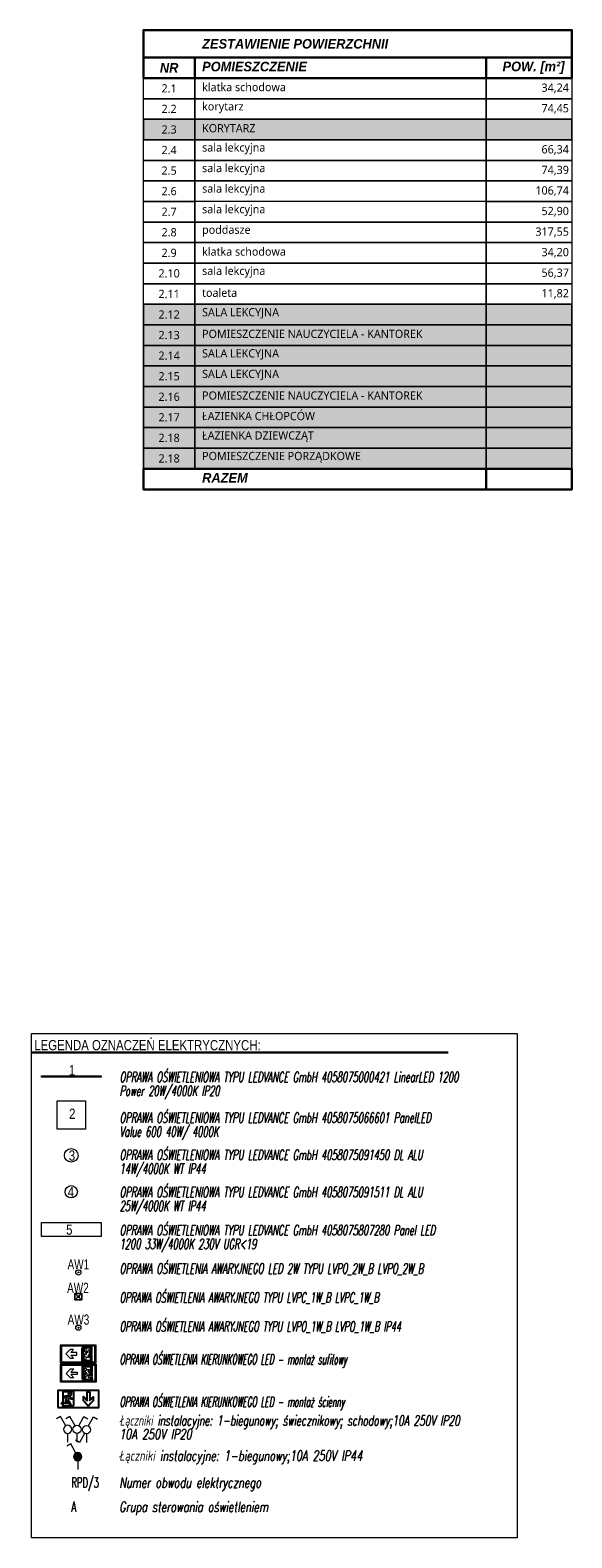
# Model space of a CAD drawing. Header units: millimetres. Extents: x 85284 to 143915, y -66821 to -28273.
# Tile 23 of 31: x 130649 to 131709, y -65518 to -62565. Entities that reach past the tile are written whole.
import ezdxf

# ---------------------------------------------------------------- set-up
doc = ezdxf.new("R2010")
doc.units = ezdxf.units.MM
doc.layers.get('0').update_dxf_attribs({"color": 251, "lineweight": 9})
doc.layers.add('AX - OPRAWY KIERUNKOWE', color=110, linetype='Continuous')
doc.layers.add('Warstwa 1', color=3, linetype='Continuous')
for name, color, linetype, lineweight in [('IE_LEGENDA', 7, 'Continuous', 13), ('IE_Numer centralki', 3, 'Continuous', 13), ('IE_Numery obw ośw hala', 6, 'Continuous', 13), ('IE_Opisy', 7, 'Continuous', 15), ('IE_Oświetlenie awaryjne', 1, 'Continuous', 13), ('IE_Oświetlenie podstawowe', 4, 'Continuous', 13), ('IE_Łączniki', 5, 'Continuous', 15), ('opis..KF', 251, 'Continuous', 9), ('Oświetlenie ewakuacyjne', 3, 'Continuous', 15), ('ściana pro..KF', 251, 'Continuous', 9)]:
    doc.layers.add(name, color=color, linetype=linetype, lineweight=lineweight)
doc.styles.add('ARCH', font='segoeuil.ttf')
doc.styles.add('arial', font='arial.ttf')
doc.styles.add('Opisowy', font='arial.ttf')
doc.styles.add('SIMLPEX', font='simplex.shx')
doc.styles.add('SIMPLEX', font='simplex', dxfattribs={"width": 0.85})
doc.styles.get("Standard").update_dxf_attribs({"font": 'arial.ttf'})

# ---------------------------------------------------------------- blocks, each defined once
blk = doc.blocks.new('Oprawa AW2')
at = {"layer": 'IE_Oświetlenie awaryjne'}
h = blk.add_hatch(color=0, dxfattribs=at)
h.dxf.hatch_style = 1
h.paths.add_polyline_path([(1, 6.6, 1), (-1, 6.6, 1)])
h = blk.add_hatch(color=0, dxfattribs=at)
h.dxf.hatch_style = 1
h.paths.add_polyline_path([(1.4, 8), (1.3, 8), (1.3, 7.8), (1.4, 7.8)])
h = blk.add_hatch(color=0, dxfattribs=at)
h.dxf.hatch_style = 1
h.paths.add_polyline_path([(1.4, 7.8), (1.3, 7.8), (1.3, 7.6), (1.4, 7.6)])
at = {"layer": 'IE_Oświetlenie awaryjne', "color": 0}
for points in [[(-6.1, 13.2), (6.1, 13.2, -0.414214), (6.6, 12.7), (6.6, 0.5, -0.414214), (6.1, 0), (-6.1, 0, -0.414214), (-6.6, 0.5), (-6.6, 12.7, -0.414214)], [(-6.1, 12.9), (6.1, 12.9, -0.414214), (6.3, 12.7), (6.3, 0.5, -0.414214), (6.1, 0.2), (-6.1, 0.2, -0.414214), (-6.4, 0.5), (-6.4, 12.7, -0.414214)]]:
    blk.add_lwpolyline(points, format="xyb", close=True, dxfattribs=at)
for points in [[(-6.3, 12.9), (-1.8, 8.4)], [(-1.8, 4.8), (-6.3, 0.3)], [(1.3, 7.8), (1.4, 7.8)], [(1.8, 8.4), (6.3, 12.9)], [(1.8, 4.8), (6.3, 0.3)]]:
    blk.add_lwpolyline(points, dxfattribs=at)
for points in [[(-1.8, 4.8), (-1.8, 8.4), (1.8, 8.4), (1.8, 4.8)], [(-1.6, 5), (-1.6, 8.1), (1.5, 8.1), (1.5, 5)], [(1.3, 8), (1.3, 7.6), (1.4, 7.6), (1.4, 8)]]:
    blk.add_lwpolyline(points, close=True, dxfattribs=at)
blk.add_circle((0, 6.6), 1, dxfattribs=at)
at = {"layer": 'IE_Oświetlenie awaryjne', "color": 0, "insert": (-22.1, 33.8), "char_height": 20, "width": 20.191, "attachment_point": 1, "style": 'Opisowy'}
blk.add_mtext('{\\W0.7;AW2}', dxfattribs=at)
blk = doc.blocks.new('Oprawa AW3')
at = {"layer": 'IE_Oświetlenie awaryjne'}
h = blk.add_hatch(color=0, dxfattribs=at)
h.dxf.hatch_style = 1
edge = h.paths.add_edge_path()
edge.add_arc((0, 0), 0.5, 0, 360)
h = blk.add_hatch(color=0, dxfattribs=at)
h.dxf.hatch_style = 1
h.paths.add_polyline_path([(0.7, 0.2), (0.6, 0.2), (0.6, 0), (0.7, 0)])
h = blk.add_hatch(color=0, dxfattribs=at)
h.dxf.hatch_style = 1
h.paths.add_polyline_path([(0.7, 0), (0.6, 0), (0.6, -0.2), (0.7, -0.2)])
at = {"layer": 'IE_Oświetlenie awaryjne', "color": 0}
blk.add_lwpolyline([(0.6, 0.2), (0.6, -0.2), (0.7, -0.2), (0.7, 0.2)], close=True, dxfattribs=at)
blk.add_lwpolyline([(0.6, 0), (0.7, 0)], dxfattribs=at)
for radius in [5.05, 1, 0.5]:
    blk.add_circle((0, 0), radius, dxfattribs=at)
at = {"layer": 'IE_Oświetlenie awaryjne', "color": 0, "insert": (-21, 25.8), "char_height": 20, "width": 20.191, "attachment_point": 1, "style": 'Opisowy'}
blk.add_mtext('{\\W0.7;AW3}', dxfattribs=at)
blk = doc.blocks.new('Oprawa AW4')
at = {"layer": 'IE_Oświetlenie awaryjne'}
h = blk.add_hatch(color=0, dxfattribs=at)
h.dxf.hatch_style = 1
edge = h.paths.add_edge_path()
edge.add_arc((0, 0), 0.5, 0, 360)
h = blk.add_hatch(color=0, dxfattribs=at)
h.dxf.hatch_style = 1
h.paths.add_polyline_path([(0.7, 0.2), (0.6, 0.2), (0.6, 0), (0.7, 0)])
h = blk.add_hatch(color=0, dxfattribs=at)
h.dxf.hatch_style = 1
h.paths.add_polyline_path([(0.7, 0), (0.6, 0), (0.6, -0.2), (0.7, -0.2)])
at = {"layer": 'IE_Oświetlenie awaryjne', "color": 0}
blk.add_lwpolyline([(0.6, 0.2), (0.6, -0.2), (0.7, -0.2), (0.7, 0.2)], close=True, dxfattribs=at)
blk.add_lwpolyline([(0.6, 0), (0.7, 0)], dxfattribs=at)
for radius in [5.05, 1, 0.5]:
    blk.add_circle((0, 0), radius, dxfattribs=at)
at = {"layer": 'IE_Oświetlenie awaryjne', "color": 0, "insert": (-21.2, 25.9), "char_height": 20, "width": 20.191, "attachment_point": 1, "style": 'Opisowy'}
blk.add_mtext('{\\W0.7;AW1}', dxfattribs=at)
blk = doc.blocks.new('05')
at = {"color": 3}
blk.add_lwpolyline([(1327.8, 960.1), (1335, 960.1), (1335, 950.2), (1334.6, 949.8), (1327.4, 949.8), (1327.8, 950.2), (1327.8, 951.4), (1326.5, 951.4), (1327.2, 952.4), (1327.8, 952.4)], close=True, dxfattribs=at)
at = {"layer": 'Warstwa 1', "color": 3}
blk.add_lwpolyline([(1324.1, 948.9), (1352.9, 948.9), (1352.9, 960.9), (1324.1, 960.9), (1324.1, 948.9)], close=True, dxfattribs=at)
blk.add_ellipse((1332.5, 958.3), major_axis=(0, 0.954), ratio=0.992037, dxfattribs=at)
for points, knots in [([(1335, 955.5), (1335, 955.5), (1333.6, 955.5), (1333.6, 955.5), (1333.6, 955.5), (1333.6, 955.5), (1332.3, 957.2), (1332.3, 957.2), (1332.3, 957.2), (1332.3, 957.2), (1332.3, 957.2), (1332.3, 957.2), (1332.3, 957.2), (1331.7, 957.2), (1331.7, 957.2), (1331.7, 957.2), (1331.7, 957.2), (1331.7, 957.2), (1329.3, 957.2), (1329.3, 957.2), (1329.3, 957.2), (1329.3, 957.2), (1328.3, 956), (1328.3, 956), (1328.3, 956), (1328.3, 956), (1328.8, 955.6), (1328.8, 955.6), (1328.8, 955.6), (1328.8, 955.6), (1329.6, 956.5), (1329.6, 956.5), (1329.6, 956.5), (1329.6, 956.5), (1331.1, 956.5), (1331.1, 956.5), (1331.1, 956.5), (1331.1, 956.5), (1329.7, 954.6), (1329.7, 954.6), (1329.7, 954.6), (1329.7, 954.6), (1329.7, 952.2), (1329.7, 952.2), (1329.7, 952.2), (1329.7, 952.2), (1327.3, 952.2), (1327.3, 952.2), (1327.3, 952.2), (1327.3, 952.2), (1326.8, 951.6), (1326.8, 951.6), (1326.8, 951.6), (1326.8, 951.6), (1330.6, 951.6), (1330.6, 951.6), (1330.6, 951.6), (1330.6, 951.6), (1330.6, 953.6), (1330.6, 953.6), (1330.6, 953.6), (1330.6, 953.6), (1330.8, 953.6), (1330.8, 953.6), (1330.8, 953.6), (1330.8, 953.6), (1332.7, 950.4), (1332.7, 950.4), (1332.7, 950.4), (1332.7, 950.4), (1333.6, 950.4), (1333.6, 950.4), (1333.6, 950.4), (1333.6, 950.4), (1331.3, 954.1), (1331.3, 954.1), (1331.3, 954.1), (1331.3, 954.1), (1331.3, 954.1), (1331.3, 954.1), (1331.3, 954.1), (1331.3, 954.1), (1332.4, 955.8), (1332.4, 955.8), (1332.4, 955.8), (1332.4, 955.8), (1333.4, 954.8), (1333.4, 954.8), (1333.4, 954.8), (1333.4, 954.8), (1335, 954.8), (1335, 954.8), (1335, 954.8), (1335, 954.8), (1335, 955.5), (1335, 955.5)], [0, 0, 0, 0, 0.041667, 0.041667, 0.041667, 0.0625, 0.083333, 0.083333, 0.083333, 0.104167, 0.125, 0.125, 0.125, 0.145833, 0.166667, 0.166667, 0.166667, 0.1875, 0.208333, 0.208333, 0.208333, 0.229167, 0.25, 0.25, 0.25, 0.270833, 0.291667, 0.291667, 0.291667, 0.3125, 0.333333, 0.333333, 0.333333, 0.354167, 0.375, 0.375, 0.375, 0.395833, 0.416667, 0.416667, 0.416667, 0.4375, 0.458333, 0.458333, 0.458333, 0.479167, 0.5, 0.5, 0.5, 0.520833, 0.541667, 0.541667, 0.541667, 0.5625, 0.583333, 0.583333, 0.583333, 0.604167, 0.625, 0.625, 0.625, 0.645833, 0.666667, 0.666667, 0.666667, 0.6875, 0.708333, 0.708333, 0.708333, 0.729167, 0.75, 0.75, 0.75, 0.770833, 0.791667, 0.791667, 0.791667, 0.8125, 0.833333, 0.833333, 0.833333, 0.854167, 0.875, 0.875, 0.875, 0.895833, 0.916667, 0.916667, 0.916667, 0.9375, 0.958333, 0.958333, 0.958333, 0.979167, 1, 1, 1, 1]), ([(1346.5, 960), (1346.5, 960), (1344.6, 960), (1344.6, 960), (1344.6, 960), (1344.6, 960), (1344.6, 953.8), (1344.6, 953.8), (1344.6, 953.8), (1344.6, 953.8), (1342.1, 956.6), (1342.1, 956.6), (1342.1, 956.6), (1342.1, 956.6), (1342.1, 953.6), (1342.1, 953.6), (1342.1, 953.6), (1342.1, 953.6), (1345.5, 949.8), (1345.5, 949.8), (1345.5, 949.8), (1345.5, 949.8), (1349, 953.6), (1349, 953.6), (1349, 953.6), (1349, 953.6), (1349, 956.5), (1349, 956.5), (1349, 956.5), (1349, 956.5), (1346.5, 953.8), (1346.5, 953.8), (1346.5, 953.8), (1346.5, 953.8), (1346.5, 960), (1346.5, 960)], [0, 0, 0, 0, 0.111111, 0.111111, 0.111111, 0.166667, 0.222222, 0.222222, 0.222222, 0.277778, 0.333333, 0.333333, 0.333333, 0.388889, 0.444444, 0.444444, 0.444444, 0.5, 0.555556, 0.555556, 0.555556, 0.611111, 0.666667, 0.666667, 0.666667, 0.722222, 0.777778, 0.777778, 0.777778, 0.833333, 0.888889, 0.888889, 0.888889, 0.944444, 1, 1, 1, 1]), ([(1333.6, 950.2), (1333.6, 950.2), (1332.7, 950.2), (1332.7, 950.2), (1332.7, 950.2), (1332.7, 950.2), (1332.4, 949.8), (1332.4, 949.8), (1332.4, 949.8), (1332.4, 949.8), (1333.3, 949.8), (1333.3, 949.8), (1333.3, 949.8), (1333.3, 949.8), (1333.6, 950.2), (1333.6, 950.2)], [0, 0, 0, 0, 0.25, 0.25, 0.25, 0.375, 0.5, 0.5, 0.5, 0.625, 0.75, 0.75, 0.75, 0.875, 1, 1, 1, 1])]:
    blk.add_open_spline(points, degree=3, knots=knots, dxfattribs=at)
blk = doc.blocks.new('Drzwi EW')
at = {"layer": 'Oświetlenie ewakuacyjne', "lineweight": 40}
for p, q in [((42.7, 30.4), (59.8, 30.4)), ((42.7, 15.9), (42.7, 30.4)), ((59.8, 30.4), (59.8, 18.9)), ((42.7, 4.8), (42.7, 16.3)), ((42.7, 4.8), (44.5, 3)), ((48.1, 3), (44.5, 3)), ((46.7, 4.4), (48.1, 3)), ((49.3, 4.4), (50.7, 3)), ((61.6, 3), (50.7, 3)), ((59.8, 17.1), (59.8, 10.9)), ((59.8, 8.2), (59.8, 4.8)), ((59.8, 4.8), (61.6, 3))]:
    blk.add_line(p, q, dxfattribs=at)
at = {"layer": 'Oświetlenie ewakuacyjne'}
for p, q in [((9.9, 16.3), (18.4, 25)), ((18.4, 7.6), (9.9, 16.3)), ((18.4, 25), (25.1, 25)), ((25.1, 7.6), (18.4, 7.6)), ((25.1, 25), (19.6, 18.7)), ((19.6, 18.7), (31.6, 18.7)), ((31.6, 13.9), (19.6, 13.9)), ((19.6, 13.9), (25.1, 7.6)), ((31.6, 18.7), (31.6, 13.9)), ((47.3, 18.6), (42.7, 18.6)), ((42.7, 16.3), (49.4, 16.3)), ((50.9, 15.6), (46.3, 11.9)), ((46.3, 11.9), (46.3, 4.8)), ((46.3, 4.8), (48.9, 4.8)), ((46.7, 4.4), (49.3, 4.4)), ((47.3, 21.7), (47.3, 18.6)), ((48.9, 10.5), (53.5, 14)), ((48.9, 4.8), (48.9, 10.5)), ((49.4, 16.3), (49.4, 18.4)), ((49.4, 18.4), (50.9, 15.6)), ((57, 23.5), (50.5, 23.5)), ((56.2, 15.6), (53.2, 21.1)), ((53.2, 21.1), (55.9, 21.1)), ((53.5, 14), (53.5, 8.2)), ((53.5, 8.2), (60.8, 8.2)), ((55.9, 21.1), (58.8, 16.5)), ((56.2, 10.9), (56.2, 15.6)), ((60.8, 10.9), (56.2, 10.9)), ((60.6, 17.6), (57, 23.5)), ((58.8, 16.5), (60.6, 17.6)), ((60.8, 8.2), (60.8, 10.9))]:
    blk.add_line(p, q, dxfattribs=at)
for points in [[(-0.9, 34.2), (69.1, 34.2), (69.1, -0.8), (-0.9, -0.8)], [(1.5, 32.3), (66.6, 32.3), (66.6, 1.2), (1.5, 1.2)]]:
    blk.add_lwpolyline(points, close=True, dxfattribs=at)
blk.add_circle((47.8, 24.5), 2.34, dxfattribs=at)
blk.add_arc((47.8, 24.5), 2.88, 259.4003, 339.1396, dxfattribs=at)
blk = doc.blocks.new('*U1124')
at = {"layer": 'Oświetlenie ewakuacyjne', "color": 1, "linetype": 'ByBlock'}
blk.add_blockref('Drzwi EW', (0.9, 0.8), dxfattribs=at)
blk = doc.blocks.new('*U1125')
at = {"layer": 'IE_Łączniki', "color": 0}
blk.add_line((0, 17), (0, 0), dxfattribs=at)
for points in [[(-13.7, 50), (-21.5, 45.5)], [(-3.5, 32.2), (-13.7, 50)], [(3.5, 32.2), (13.7, 50)], [(13.7, 50), (21.5, 45.5)]]:
    blk.add_lwpolyline(points, dxfattribs=at)
blk.add_circle((0, 25), 8, dxfattribs=at)
at = {"style": 'SIMLPEX', "width": 0.7, "flags": 4}
blk.add_attdef('STEROWANIE_1', (28.5, -5.5), '', height=20, rotation=360, dxfattribs=at)
at = {"layer": 'IE_Łączniki', "color": 0, "style": 'SIMLPEX', "width": 0.7, "flags": 4}
for tag, p in [('OBWÓD', (28.5, 44.5)), ('STEROWANIE', (28.5, 19.5))]:
    blk.add_attdef(tag, p, '', height=20, rotation=0.0872, dxfattribs=at)
blk = doc.blocks.new('*U1126')
at = {"layer": 'IE_Łączniki', "color": 0}
blk.add_line((0, 17), (0, 0), dxfattribs=at)
for points in [[(3.5, 32.2), (13.7, 50)], [(13.7, 50), (21.5, 45.5)]]:
    blk.add_lwpolyline(points, dxfattribs=at)
blk.add_circle((0, 25), 8, dxfattribs=at)
at = {"layer": 'IE_Łączniki', "color": 0, "style": 'SIMLPEX', "width": 0.7, "flags": 4}
for tag, p in [('OBWÓD', (28.5, 26.5)), ('STEROWANIE', (28.5, 3.2))]:
    blk.add_attdef(tag, p, '', height=20, rotation=0.0872, dxfattribs=at)
blk = doc.blocks.new('*U1127')
at = {"layer": 'IE_Łączniki', "color": 0}
blk.add_line((0, 34), (0, 0), dxfattribs=at)
for points in [[(7, 64.4), (27.4, 100)], [(27.4, 100), (43, 91)], [(-27.4, 0), (-43, 9)], [(-7, 35.6), (-27.4, 0)]]:
    blk.add_lwpolyline(points, dxfattribs=at)
blk.add_circle((0, 50), 16, dxfattribs=at)
at = {"layer": 'IE_Łączniki', "color": 0, "width": 0.7, "flags": 4}
for tag, p in [('OBWÓD', (57, 53.1)), ('STEROWANIE', (57.1, 6.4))]:
    blk.add_attdef(tag, p, '', height=40, rotation=0.08724, dxfattribs=at)
blk = doc.blocks.new('*U1128')
blk.add_hatch(color=256).paths.add_polyline_path([(8, 25, 1), (-8, 25, 1)])
at = {"layer": 'IE_Łączniki', "color": 0}
blk.add_line((0, 17), (0, 0), dxfattribs=at)
for points in [[(3.5, 32.2), (13.7, 50)], [(13.7, 50), (21.5, 45.5)]]:
    blk.add_lwpolyline(points, dxfattribs=at)
blk.add_circle((0, 25), 8, dxfattribs=at)
at = {"layer": 'IE_Łączniki', "color": 0, "style": 'SIMLPEX', "width": 0.7, "flags": 4}
for tag, p in [('OBWÓD', (28.5, 26.5)), ('STEROWANIE', (28.5, 3.2))]:
    blk.add_attdef(tag, p, '', height=20, rotation=0.0872, dxfattribs=at)
blk = doc.blocks.new('Oprawa 5.0')
at = {"layer": 'IE_Oświetlenie podstawowe', "color": 0, "linetype": 'ByBlock'}
blk.add_lwpolyline([(-58.3, 28), (58.2, 28), (58.2, 0), (-58.3, 0)], close=True, dxfattribs=at)
at = {"layer": 'IE_Oświetlenie podstawowe', "color": 0, "insert": (-10.2, 23.7), "char_height": 20, "width": 20.191, "attachment_point": 1, "style": 'Opisowy'}
blk.add_mtext('{\\W0.8;5}', dxfattribs=at)
blk = doc.blocks.new('Oprawa 2.0')
at = {"layer": 'IE_Oświetlenie podstawowe', "color": 0, "linetype": 'ByBlock'}
blk.add_lwpolyline([(-27.6, 55.3), (27.7, 55.3), (27.7, 0), (-27.6, 0)], close=True, dxfattribs=at)
at = {"layer": 'IE_Oświetlenie podstawowe', "color": 0, "insert": (-4.2, 39.9), "char_height": 20, "width": 20.191, "attachment_point": 1, "style": 'Opisowy'}
blk.add_mtext('{\\W0.8;2}', dxfattribs=at)
blk = doc.blocks.new('Oprawa 1.0')
at = {"layer": 'IE_Oświetlenie podstawowe', "color": 0, "linetype": 'ByBlock'}
blk.add_lwpolyline([(-58.5, 2), (58.5, 2), (58.5, 0), (-58.5, 0)], close=True, dxfattribs=at)
at = {"layer": 'IE_Oświetlenie podstawowe', "color": 0, "insert": (-4.8, 23.3), "char_height": 20, "width": 20.191, "attachment_point": 1, "style": 'Opisowy'}
blk.add_mtext('{\\W0.8;1}', dxfattribs=at)
blk = doc.blocks.new('Oprawa 3.0')
at = {"layer": 'IE_Oświetlenie podstawowe', "color": 0, "linetype": 'ByBlock'}
blk.add_circle((0, 0), 13.3, dxfattribs=at)
at = {"layer": 'IE_Oświetlenie podstawowe', "color": 0, "insert": (-4.8, 9.7), "char_height": 20, "width": 20.191, "attachment_point": 1, "style": 'Opisowy'}
blk.add_mtext('{\\W0.8;3}', dxfattribs=at)
blk = doc.blocks.new('Oprawa 4.0')
at = {"layer": 'IE_Oświetlenie podstawowe', "color": 0, "linetype": 'ByBlock'}
blk.add_circle((0, 0), 12, dxfattribs=at)
at = {"layer": 'IE_Oświetlenie podstawowe', "color": 0, "insert": (-6.9, 9.6), "char_height": 20, "width": 20.191, "attachment_point": 1, "style": 'Opisowy'}
blk.add_mtext('{\\W0.8;4}', dxfattribs=at)

msp = doc.modelspace()

# ---------------------------------------------------------------- hatches: boundary and pattern name
at = {"layer": 'ściana pro..KF', "linetype": 'ByBlock', "true_color": 0xbababa, "transparency": 33554595}
h = msp.add_hatch(color=9, dxfattribs=at)
h.dxf.hatch_style = 1
h.paths.add_polyline_path([(130870.5, -62779.8), (131709.3, -62779.8), (131709.3, -62739.5), (130870.5, -62739.5)])
h = msp.add_hatch(color=9, dxfattribs=at)
h.dxf.hatch_style = 1
h.paths.add_polyline_path([(130870.5, -63424), (131709.3, -63424), (131709.3, -63101.9), (130870.5, -63101.9)])

# ---------------------------------------------------------------- linework, layer by layer
at = {"layer": 'IE_LEGENDA', "color": 7}
msp.add_lwpolyline([(130651.3, -64529.6), (131602.4, -64529.6), (131602.4, -65517.6), (130651.3, -65517.6)], close=True, dxfattribs=at)
at = {"layer": 'IE_LEGENDA', "const_width": 5}
msp.add_lwpolyline([(130651.2, -64567.2), (131467.4, -64567.2)], dxfattribs=at)
at = {"layer": 'opis..KF', "lineweight": 30}
for points in [[(130870.5, -62618.8), (131709.3, -62618.8), (131709.3, -62565.1), (130870.5, -62565.1)], [(130870.5, -62618.8), (130971.1, -62618.8), (130971.1, -62659), (130870.5, -62659)], [(130971.1, -62618.8), (131541.5, -62618.8), (131541.5, -62659), (130971.1, -62659)], [(131541.5, -62618.8), (131709.3, -62618.8), (131709.3, -62659), (131541.5, -62659)], [(130870.5, -63424), (131541.5, -63424), (131541.5, -63464.3), (130870.5, -63464.3)], [(131541.5, -63424), (131709.3, -63424), (131709.3, -63464.3), (131541.5, -63464.3)]]:
    msp.add_lwpolyline(points, close=True, dxfattribs=at)
at = {"layer": 'opis..KF'}
for points in [[(130870.5, -62659), (130971.1, -62659), (130971.1, -62699.3), (130870.5, -62699.3)], [(130971.1, -62659), (131541.5, -62659), (131541.5, -62699.3), (130971.1, -62699.3)], [(131541.5, -62659), (131709.3, -62659), (131709.3, -62699.3), (131541.5, -62699.3)], [(130870.5, -62699.3), (130971.1, -62699.3), (130971.1, -62739.6), (130870.5, -62739.6)], [(130971.1, -62699.3), (131541.5, -62699.3), (131541.5, -62739.6), (130971.1, -62739.6)], [(131541.5, -62699.3), (131709.3, -62699.3), (131709.3, -62739.6), (131541.5, -62739.6)], [(130870.5, -62739.6), (130971.1, -62739.6), (130971.1, -62779.8), (130870.5, -62779.8)], [(130971.1, -62739.6), (131541.5, -62739.6), (131541.5, -62779.8), (130971.1, -62779.8)], [(131541.5, -62739.6), (131709.3, -62739.6), (131709.3, -62779.8), (131541.5, -62779.8)], [(130870.5, -62779.8), (130971.1, -62779.8), (130971.1, -62820.1), (130870.5, -62820.1)], [(130971.1, -62779.8), (131541.5, -62779.8), (131541.5, -62820.1), (130971.1, -62820.1)], [(131541.5, -62779.8), (131709.3, -62779.8), (131709.3, -62820.1), (131541.5, -62820.1)], [(130870.5, -62820.1), (130971.1, -62820.1), (130971.1, -62860.4), (130870.5, -62860.4)], [(130971.1, -62820.1), (131541.5, -62820.1), (131541.5, -62860.4), (130971.1, -62860.4)], [(131541.5, -62820.1), (131709.3, -62820.1), (131709.3, -62860.4), (131541.5, -62860.4)], [(130870.5, -62860.4), (130971.1, -62860.4), (130971.1, -62900.6), (130870.5, -62900.6)], [(130971.1, -62860.4), (131541.5, -62860.4), (131541.5, -62900.6), (130971.1, -62900.6)], [(131541.5, -62860.4), (131709.3, -62860.4), (131709.3, -62900.6), (131541.5, -62900.6)], [(130870.5, -62900.6), (130971.1, -62900.6), (130971.1, -62940.9), (130870.5, -62940.9)], [(130971.1, -62900.6), (131541.5, -62900), (131541.5, -62940.3), (130971.1, -62940.9)], [(131541.5, -62900.6), (131709.3, -62900.6), (131709.3, -62940.9), (131541.5, -62940.9)], [(130870.5, -62940.9), (130971.1, -62940.9), (130971.1, -62981.1), (130870.5, -62981.1)], [(130971.1, -62940.9), (131541.5, -62940.9), (131541.5, -62981.1), (130971.1, -62981.1)], [(131541.5, -62940.9), (131709.3, -62940.9), (131709.3, -62981.1), (131541.5, -62981.1)], [(130870.5, -62981.1), (130971.1, -62981.1), (130971.1, -63021.4), (130870.5, -63021.4)], [(130971.1, -62981.1), (131541.5, -62981.1), (131541.5, -63021.4), (130971.1, -63021.4)], [(131541.5, -62981.1), (131709.3, -62981.1), (131709.3, -63021.4), (131541.5, -63021.4)], [(130870.5, -63021.4), (130971.1, -63021.4), (130971.1, -63061.7), (130870.5, -63061.7)], [(130971.1, -63021.4), (131541.5, -63021.4), (131541.5, -63061.7), (130971.1, -63061.7)], [(131541.5, -63021.4), (131709.3, -63021.4), (131709.3, -63061.7), (131541.5, -63061.7)], [(130870.5, -63061.7), (130971.1, -63061.7), (130971.1, -63101.9), (130870.5, -63101.9)], [(130971.1, -63061.7), (131541.5, -63061.7), (131541.5, -63101.9), (130971.1, -63101.9)], [(131541.5, -63061.7), (131709.3, -63061.7), (131709.3, -63101.9), (131541.5, -63101.9)], [(130870.5, -63101.9), (130971.1, -63101.9), (130971.1, -63142.2), (130870.5, -63142.2)], [(130971.1, -63101.9), (131541.5, -63101.9), (131541.5, -63142.2), (130971.1, -63142.2)], [(131541.5, -63101.9), (131709.3, -63101.9), (131709.3, -63142.2), (131541.5, -63142.2)], [(130870.5, -63142.2), (130971.1, -63142.2), (130971.1, -63182.5), (130870.5, -63182.5)], [(130971.1, -63142.2), (131541.5, -63142.2), (131541.5, -63182.5), (130971.1, -63182.5)], [(131541.5, -63142.2), (131709.3, -63142.2), (131709.3, -63182.5), (131541.5, -63182.5)], [(130870.5, -63182.5), (130971.1, -63182.5), (130971.1, -63222.7), (130870.5, -63222.7)], [(130971.1, -63182.5), (131541.5, -63182.5), (131541.5, -63222.7), (130971.1, -63222.7)], [(131541.5, -63182.5), (131709.3, -63182.5), (131709.3, -63222.7), (131541.5, -63222.7)], [(130870.5, -63222.7), (130971.1, -63222.7), (130971.1, -63263), (130870.5, -63263)], [(130971.1, -63222.7), (131541.5, -63222.7), (131541.5, -63263), (130971.1, -63263)], [(131541.5, -63222.7), (131709.3, -63222.7), (131709.3, -63263), (131541.5, -63263)], [(130870.5, -63263), (130971.1, -63263), (130971.1, -63303.3), (130870.5, -63303.3)], [(130971.1, -63263), (131541.5, -63263), (131541.5, -63303.3), (130971.1, -63303.3)], [(131541.5, -63263), (131709.3, -63263), (131709.3, -63303.3), (131541.5, -63303.3)], [(130870.5, -63303.3), (130971.1, -63303.3), (130971.1, -63343.5), (130870.5, -63343.5)], [(130971.1, -63303.3), (131541.5, -63303.3), (131541.5, -63343.5), (130971.1, -63343.5)], [(131541.5, -63303.3), (131709.3, -63303.3), (131709.3, -63343.5), (131541.5, -63343.5)], [(130870.5, -63343.5), (130971.1, -63343.5), (130971.1, -63383.8), (130870.5, -63383.8)], [(130971.1, -63343.5), (131541.5, -63343.5), (131541.5, -63383.8), (130971.1, -63383.8)], [(131541.5, -63343.5), (131709.3, -63343.5), (131709.3, -63383.8), (131541.5, -63383.8)], [(130870.5, -63383.8), (130971.1, -63383.8), (130971.1, -63424), (130870.5, -63424)], [(130971.1, -63383.8), (131541.5, -63383.8), (131541.5, -63424), (130971.1, -63424)], [(131541.5, -63383.8), (131709.3, -63383.8), (131709.3, -63424), (131541.5, -63424)]]:
    msp.add_lwpolyline(points, close=True, dxfattribs=at)
at = {"layer": 'ściana pro..KF', "linetype": 'ByBlock'}
for points in [[(130870.5, -62779.8), (131709.3, -62779.8), (131709.3, -62739.5), (130870.5, -62739.5)], [(130870.5, -63424), (131709.3, -63424), (131709.3, -63101.9), (130870.5, -63101.9)]]:
    msp.add_lwpolyline(points, close=True, dxfattribs=at)

# ---------------------------------------------------------------- block references
at = {"layer": 'AX - OPRAWY KIERUNKOWE', "linetype": 'ByBlock', "xscale": -1, "rotation": 180}
msp.add_blockref('*U1124', (130707.7, -65140.1), dxfattribs=at)
at = {"layer": 'AX - OPRAWY KIERUNKOWE', "linetype": 'ByBlock'}
msp.add_blockref('*U1124', (130708.1, -65212.6), dxfattribs=at)
at = {"layer": 'AX - OPRAWY KIERUNKOWE', "xscale": 2.777199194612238, "yscale": 2.777199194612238, "zscale": 2.777199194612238, "rotation": 360}
msp.add_blockref('05', (127025.8, -67897.5), dxfattribs=at)
at = {"layer": 'IE_Oświetlenie awaryjne'}
for name, p in [('Oprawa AW4', (130743.1, -64997.9)), ('Oprawa AW2', (130743.1, -65051.9)), ('Oprawa AW3', (130743.1, -65106))]:
    msp.add_blockref(name, p, dxfattribs=at)
at = {"layer": 'IE_Oświetlenie podstawowe', "linetype": 'ByBlock'}
for name, p in [('Oprawa 1.0', (130729.1, -64615.1)), ('Oprawa 2.0', (130729.1, -64717)), ('Oprawa 3.0', (130729.1, -64768.6)), ('Oprawa 4.0', (130729.1, -64839.8)), ('Oprawa 5.0', (130729.3, -64927.7))]:
    msp.add_blockref(name, p, dxfattribs=at)
at = {"layer": 'IE_Łączniki', "xscale": -1, "rotation": 9.639053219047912e-05}
for name, p in [('*U1126', (130722.1, -65330.2)), ('*U1128', (130741.8, -65383.7))]:
    msp.add_blockref(name, p, dxfattribs=at)
at = {"layer": 'IE_Łączniki'}
msp.add_blockref('*U1125', (130740.3, -65330.2), dxfattribs=at)
at = {"layer": 'IE_Łączniki', "xscale": 0.5, "yscale": 0.5, "zscale": 0.5}
msp.add_blockref('*U1127', (130758.9, -65330.8), dxfattribs=at)

# ---------------------------------------------------------------- texts
at = {"layer": 'IE_LEGENDA', "color": 7, "style": 'arial', "width": 0.8}
msp.add_text('LEGENDA OZNACZEŃ ELEKTRYCZNYCH:', height=20, dxfattribs=at).set_placement((130656.7, -64562.7))
at = {"layer": 'IE_LEGENDA', "style": 'SIMLPEX', "oblique": 10}
for s, width, p in [('OPRAWA OŚWIETLENIOWA TYPU LEDVANCE GmbH 4058075000421 LinearLED 1200', 0.6, (130823.8, -64625.1)), ('Power 20W/4000K IP20', 0.6, (130823.8, -64652.3)), ('OPRAWA OŚWIETLENIOWA TYPU LEDVANCE GmbH 4058075066601 PanelLED ', 0.6, (130823.8, -64704.8)), ('Value 600 40W/ 4000K', 0.6, (130823.8, -64732)), ('OPRAWA OŚWIETLENIOWA TYPU LEDVANCE GmbH 4058075091450 DL ALU ', 0.6, (130823.8, -64777.6)), ('14W/4000K WT IP44', 0.6, (130823.8, -64804.8)), ('OPRAWA OŚWIETLENIOWA TYPU LEDVANCE GmbH 4058075091511 DL ALU ', 0.6, (130823.8, -64850.4)), ('25W/4000K WT IP44', 0.6, (130823.8, -64877.6)), ('OPRAWA OŚWIETLENIOWA TYPU LEDVANCE GmbH 4058075807280 Panel LED ', 0.6, (130823.8, -64925)), ('1200 33W/4000K 230V UGR<19', 0.6, (130823.8, -64952.2)), ('OPRAWA OŚWIETLENIA AWARYJNEGO LED 2W TYPU LVPO_2W_B LVPO_2W_B ', 0.6, (130823.8, -65000.3)), ('OPRAWA OŚWIETLENIA AWARYJNEGO TYPU LVPC_1W_B LVPC_1W_B ', 0.58, (130823.8, -65056.9)), ('OPRAWA OŚWIETLENIA AWARYJNEGO TYPU LVPO_1W_B LVPO_1W_B IP44', 0.58, (130823.8, -65113.6)), ('OPRAWA OŚWIETLENIA KIERUNKOWEGO LED - montaż sufitowy', 0.53, (130823.8, -65178)), ('OPRAWA OŚWIETLENIA KIERUNKOWEGO LED - montaż ścienny', 0.53, (130823.8, -65261.2))]:
    msp.add_text(s, height=20, dxfattribs=dict(at, width=width)).set_placement(p)
at = {"layer": 'IE_Numer centralki', "style": 'SIMPLEX', "width": 0.6}
msp.add_text('A', height=20, dxfattribs=at).set_placement((130729.3, -65466.7))
at = {"layer": 'IE_Numery obw ośw hala', "style": 'SIMPLEX', "width": 0.6}
msp.add_text('RPD/3', height=20, dxfattribs=at).set_placement((130729.3, -65419.2))
at = {"layer": 'IE_Opisy', "style": 'SIMLPEX', "oblique": 10}
for s, width, p in [('Łączniki instalacyjne: 1-biegunowy; świecznikowy; schodowy;10A 250V IP20', 0.65, (130823.8, -65297.8)), ('10A 250V IP20', 0.7, (130823, -65324.5)), ('Łączniki instalacyjne: 1-biegunowy;10A 250V IP44', 0.7, (130823, -65366.7)), ('Numer obwodu elektrycznego', 0.7, (130823, -65419.3)), ('Grupa sterowania oświetleniem', 0.7, (130823, -65466.8))]:
    msp.add_text(s, height=20, dxfattribs=dict(at, width=width)).set_placement(p)
at = {"layer": 'opis..KF', "style": 'ARCH'}
for s, insert, char_height, width, attachment_point in [('\\A1;{\\fCentury Gothic|b1|i1|c238|p34;ZESTAWIENIE POWIERZCHNII}', (130985.4, -62591.9), 18.79, 488.988, 4), ('\\A1;{\\fCentury Gothic|b1|i1|c238|p34;NR}', (130920.8, -62638.9), 18.79, 100.659, 5), ('\\A1;{\\fCentury Gothic|b1|i1|c238|p34;POMIESZCZENIE}', (130985.4, -62636.5), 18.79, 488.988, 4), ('\\A1;{\\fCentury Gothic|b1|i1|c238|p34;POW. [m²]}', (131695, -62638.9), 18.79, 153.46, 6), ('\\A1;2.1', (130920.8, -62679.2), 16.11, 100.659, 5), ('\\A1;klatka schodowa', (130985.4, -62676.7), 16.105, 488.988, 4), ('\\A1;34,24', (131703.5, -62679.1), 16.11, 169.881, 6), ('\\A1;korytarz', (130985.4, -62717), 16.105, 488.988, 4), ('\\A1;2.2', (130920.8, -62719.4), 16.11, 100.659, 5), ('\\A1;74,45', (131703.5, -62719.4), 16.11, 169.881, 6), ('\\A1;2.3', (130920.8, -62759.7), 16.11, 100.659, 5), ('\\A1;KORYTARZ', (130985.4, -62757.2), 16.105, 488.988, 4), ('\\A1;2.4', (130920.8, -62800), 16.11, 100.659, 5), ('\\A1;sala lekcyjna', (130985.4, -62797.5), 16.105, 488.988, 4), ('\\A1;66,34', (131703.5, -62799.9), 16.11, 169.881, 6), ('\\A1;sala lekcyjna', (130985.4, -62837.8), 16.105, 488.988, 4), ('\\A1;2.5', (130920.8, -62840.2), 16.11, 100.659, 5), ('\\A1;74,39', (131703.5, -62840.2), 16.11, 169.881, 6), ('\\A1;2.6', (130920.8, -62880.5), 16.11, 100.659, 5), ('\\A1;sala lekcyjna', (130985.4, -62878), 16.105, 488.988, 4), ('\\A1;106,74', (131703.5, -62880.4), 16.11, 169.881, 6), ('\\A1;2.7', (130920.8, -62920.8), 16.11, 100.659, 5), ('\\A1;sala lekcyjna', (130985.4, -62918.3), 16.105, 488.988, 4), ('\\A1;52,90', (131703.5, -62920.7), 16.11, 169.881, 6), ('\\A1;2.8', (130920.8, -62961), 16.11, 100.659, 5), ('\\A1;poddasze', (130985.4, -62958.6), 16.105, 488.988, 4), ('\\A1;317,55', (131703.5, -62961), 16.11, 169.881, 6), ('\\A1;2.9', (130920.8, -63001.3), 16.11, 100.659, 5), ('\\A1;klatka schodowa', (130985.4, -62998.8), 16.105, 488.988, 4), ('\\A1;34,20', (131703.5, -63001.2), 16.11, 169.881, 6), ('\\A1;2.10', (130920.8, -63041.5), 16.11, 100.659, 5), ('\\A1;sala lekcyjna', (130985.4, -63039.1), 16.105, 488.988, 4), ('\\A1;56,37', (131703.5, -63041.5), 16.11, 169.881, 6), ('\\A1;2.11', (130920.8, -63081.8), 16.11, 100.659, 5), ('\\A1;toaleta', (130985.4, -63079.4), 16.105, 488.988, 4), ('\\A1;11,82', (131703.5, -63081.8), 16.11, 169.881, 6), ('\\A1;2.12', (130920.8, -63122.1), 16.11, 100.659, 5), ('\\A1;SALA LEKCYJNA', (130985.4, -63119.6), 16.105, 488.988, 4), ('\\A1;POMIESZCZENIE NAUCZYCIELA - KANTOREK', (130985.4, -63159.9), 16.105, 488.988, 4), ('\\A1;2.13', (130920.8, -63162.3), 16.11, 100.659, 5), ('\\A1;2.14', (130920.8, -63202.6), 16.11, 100.659, 5), ('\\A1;SALA LEKCYJNA', (130985.4, -63200.1), 16.105, 488.988, 4), ('\\A1;2.15', (130920.8, -63242.9), 16.11, 100.659, 5), ('\\A1;SALA LEKCYJNA', (130985.4, -63240.4), 16.105, 488.988, 4), ('\\A1;2.16', (130920.8, -63283.1), 16.11, 100.659, 5), ('\\A1;POMIESZCZENIE NAUCZYCIELA - KANTOREK', (130985.4, -63280.7), 16.105, 488.988, 4), ('\\A1;2.17', (130920.8, -63323.4), 16.11, 100.659, 5), ('\\A1;ŁAZIENKA CHŁOPCÓW', (130985.4, -63320.9), 16.105, 488.988, 4), ('\\A1;2.18', (130920.8, -63363.6), 16.11, 100.659, 5), ('\\A1;ŁAZIENKA DZIEWCZĄT', (130985.4, -63361.2), 16.105, 488.988, 4), ('\\A1;2.18', (130920.8, -63403.9), 16.11, 100.659, 5), ('\\A1;POMIESZCZENIE PORZĄDKOWE', (130985.4, -63401.5), 16.105, 488.988, 4), ('\\A1;{\\fCentury Gothic|b1|i1|c238|p34;RAZEM}', (130985.4, -63441.7), 18.79, 488.988, 4)]:
    msp.add_mtext(s, dxfattribs=dict(at, insert=insert, char_height=char_height, width=width, attachment_point=attachment_point))

doc.saveas('drawing.dxf')
